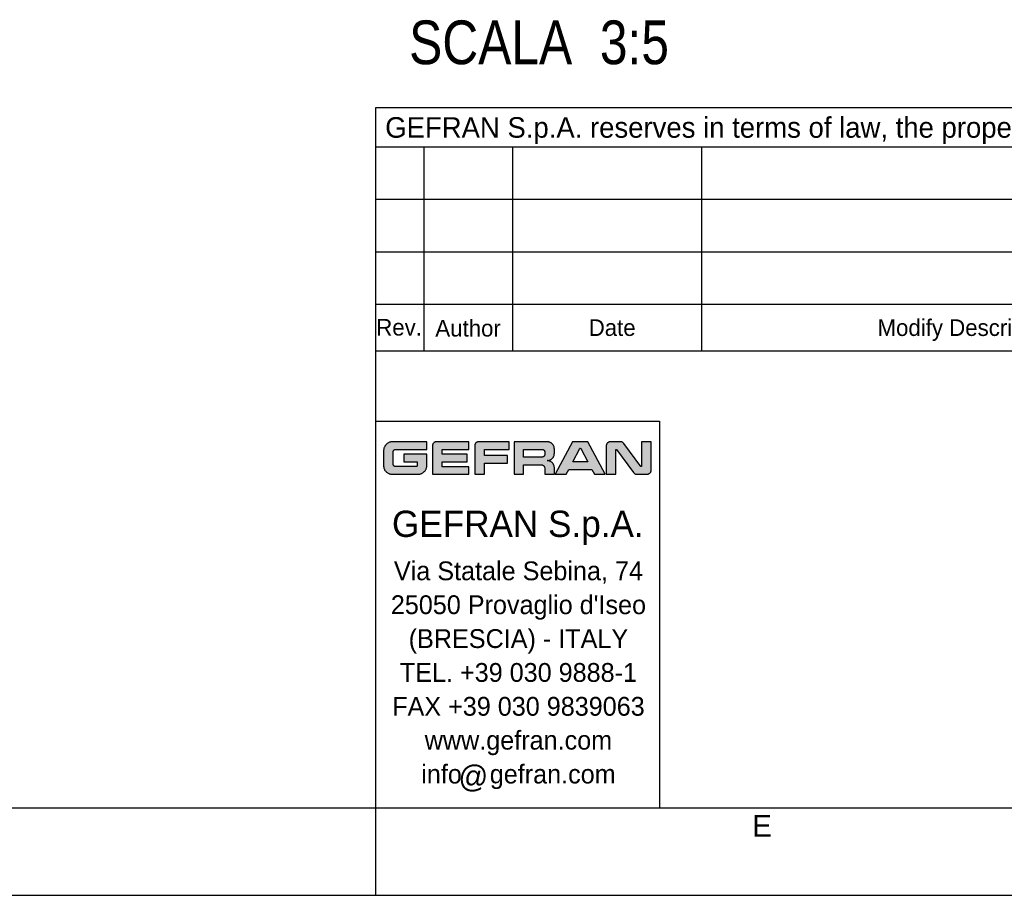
# Model space of a CAD drawing. Header units: millimetres. Extents: x 0 to 594, y 0 to 420.
# Tile 27 of 117: x 343 to 456, y 0 to 100. Entities that reach past the tile are written whole.
import ezdxf

# ---------------------------------------------------------------- set-up
doc = ezdxf.new("R2010")
doc.units = ezdxf.units.MM
doc.header["$LTSCALE"] = 32.67
doc.layers.get('0').update_dxf_attribs({"linetype": 'CONTINUOUS'})
doc.styles.get("Standard").update_dxf_attribs({"font": 'txt', "width": 0.85})
doc.styles.add('TEXTSTYLE_2', font='trium.ttf')
doc.styles.add('TEXTSTYLE_3', font='trium.ttf')
doc.styles.add('TEXTSTYLE_4', font='triumb.ttf')

msp = doc.modelspace()

# ---------------------------------------------------------------- hatches: boundary and pattern name
at = {"linetype": 'CONTINUOUS'}
h = msp.add_hatch(color=2, dxfattribs=at)
h.paths.add_polyline_path([(415.10111, 48.13798), (415.14811, 48.15514), (415.19327, 48.17697), (415.23615, 48.2033), (415.27631, 48.23389), (415.31331, 48.26843), (415.33658, 48.29416), (415.36716, 48.33432), (415.3935, 48.3772), (415.41533, 48.42235), (415.43249, 48.46935), (415.44484, 48.51782), (415.45231, 48.56742), (415.45481, 48.61786), (415.45481, 51.83941), (414.3591, 51.83941), (414.3591, 49.04573), (414.35668, 49.02952), (414.34957, 49.01473), (414.33824, 49.00253), (414.33494, 49.00009), (414.32016, 48.99299), (414.30395, 48.99057), (414.28779, 48.99299), (414.28308, 48.9947), (414.26983, 49.0029), (414.26055, 49.01412), (412.32271, 51.65239), (412.29413, 51.68943), (412.26303, 51.72194), (412.22725, 51.75219), (412.18855, 51.77832), (412.14741, 51.80004), (412.10428, 51.81713), (412.05961, 51.82946), (412.01375, 51.83691), (411.96702, 51.83941), (410.8097, 51.83937), (410.75924, 51.83686), (410.70962, 51.8294), (410.66113, 51.81705), (410.61411, 51.79989), (410.56895, 51.77806), (410.52606, 51.75173), (410.48589, 51.72115), (410.46019, 51.69791), (410.42565, 51.66093), (410.39507, 51.62078), (410.36874, 51.57792), (410.3469, 51.53279), (410.32975, 51.4858), (410.31739, 51.43735), (410.30993, 51.38776), (410.30743, 51.33733), (410.30743, 48.11566), (411.40314, 48.11566), (411.40314, 50.90933), (411.40556, 50.92555), (411.41266, 50.94034), (411.41508, 50.94363), (411.42728, 50.95495), (411.44206, 50.96206), (411.45829, 50.96448), (411.47416, 50.96207), (411.48892, 50.95497), (411.50133, 50.94356), (411.50241, 50.9422), (413.4329, 48.3148), (413.4602, 48.27686), (413.46726, 48.26833), (413.49943, 48.23431), (413.53502, 48.20404), (413.57358, 48.17785), (413.61468, 48.15601), (413.6579, 48.13874), (413.70285, 48.12618), (413.7492, 48.11846), (413.79666, 48.11566), (414.95259, 48.11566), (415.00304, 48.11816), (415.05264, 48.12563)])
h.paths.add_polyline_path([(407.33808, 51.09282), (407.34802, 51.09372), (407.35796, 51.09282), (407.36743, 51.09016), (407.37626, 51.0858), (407.38424, 51.07984), (407.3911, 51.07242), (407.39644, 51.06405), (408.20673, 49.54006), (406.48899, 49.54006), (407.29952, 51.06405), (407.30502, 51.07262), (407.31173, 51.07983), (407.31973, 51.0858), (407.32859, 51.09016)])
h.paths.add_polyline_path([(403.80077, 49.71829), (403.85944, 49.73894), (403.91647, 49.764), (403.97156, 49.79334), (404.02441, 49.82682), (404.0747, 49.86427), (404.12212, 49.90546), (404.15983, 49.94314), (404.20108, 49.99052), (404.23858, 50.04077), (404.27212, 50.09359), (404.30152, 50.14865), (404.32663, 50.20565), (404.34734, 50.2643), (404.36356, 50.32434), (404.37523, 50.38551), (404.38229, 50.44761), (404.38469, 50.51042), (404.38469, 51.00935), (404.38235, 51.0723), (404.37536, 51.13453), (404.36375, 51.19582), (404.34759, 51.25597), (404.32695, 51.31472), (404.30191, 51.3718), (404.2726, 51.42692), (404.23915, 51.47978), (404.20175, 51.53006), (404.16061, 51.57745), (404.12286, 51.61526), (404.07557, 51.65644), (404.02541, 51.69386), (403.97269, 51.72732), (403.91773, 51.75664), (403.86083, 51.78168), (403.80226, 51.80232), (403.7423, 51.81847), (403.68118, 51.83007), (403.61913, 51.83706), (403.55632, 51.83941), (399.7794, 51.83941), (399.7794, 48.1165), (400.87511, 48.1165), (400.87511, 49.21454), (402.85745, 49.21454), (402.9028, 49.21221), (402.94732, 49.20527), (402.99073, 49.19377), (403.0327, 49.17782), (403.07286, 49.15755), (403.1108, 49.13313), (403.1461, 49.10482), (403.17832, 49.07292), (403.18075, 49.07022), (403.20912, 49.03499), (403.23358, 48.99712), (403.25389, 48.95705), (403.26986, 48.9152), (403.28136, 48.87194), (403.28832, 48.8276), (403.29065, 48.78247), (403.29065, 48.1165), (404.38634, 48.1165), (404.38634, 48.8486), (404.384, 48.91129), (404.377, 48.97332), (404.36539, 49.03449), (404.34921, 49.09458), (404.32852, 49.15334), (404.30342, 49.21049), (404.27402, 49.26574), (404.24046, 49.31877), (404.20292, 49.36926), (404.16163, 49.41689), (404.1221, 49.45645), (404.07452, 49.49776), (404.02409, 49.53531), (403.97113, 49.56887), (403.91597, 49.59828), (403.85891, 49.62338), (403.80024, 49.64406), (403.74025, 49.66024), (403.67916, 49.67185), (403.61722, 49.67885), (403.55459, 49.68119), (403.61742, 49.68353), (403.67952, 49.69052), (403.74071, 49.70213)])
h.paths.add_polyline_path([(385.60735, 51.79959), (385.54202, 51.77765), (385.4781, 51.75102), (385.41585, 51.71977), (385.35557, 51.68401), (385.29753, 51.64386), (385.24208, 51.59951), (385.18952, 51.55117), (385.14018, 51.49908), (385.11797, 51.47313), (385.07397, 51.41609), (385.03398, 51.35619), (384.99823, 51.29377), (384.9669, 51.2292), (384.94014, 51.16283), (384.91806, 51.09498), (384.90075, 51.02598), (384.88826, 50.95609), (384.88063, 50.8856), (384.87788, 50.81472), (384.87788, 49.09221), (384.88048, 49.02187), (384.88793, 48.95265), (384.90016, 48.88467), (384.9171, 48.81811), (384.93869, 48.75314), (384.96485, 48.68996), (384.99548, 48.62879), (385.03049, 48.56986), (385.06974, 48.51343), (385.11307, 48.45975), (385.1603, 48.40908), (385.21122, 48.36169), (385.26561, 48.31784), (385.2799, 48.30732), (385.3382, 48.26826), (385.39927, 48.23329), (385.46282, 48.20259), (385.52856, 48.1763), (385.59619, 48.15455), (385.66545, 48.13746), (385.73606, 48.1251), (385.80779, 48.11754), (385.88042, 48.11484), (388.80645, 48.11484), (388.87707, 48.11744), (388.94694, 48.1249), (389.01589, 48.13718), (389.08369, 48.15423), (389.15012, 48.17598), (389.21492, 48.20237), (389.27783, 48.23328), (389.33854, 48.26859), (389.39675, 48.30814), (389.45216, 48.35174), (389.50447, 48.39918), (389.52522, 48.41996), (389.57259, 48.47234), (389.61611, 48.52781), (389.65558, 48.58607), (389.69081, 48.64683), (389.72163, 48.70977), (389.74792, 48.77461), (389.76958, 48.84107), (389.78654, 48.9089), (389.79872, 48.97786), (389.80609, 49.04775), (389.80859, 49.11839), (389.80846, 49.12082), (389.80792, 49.22592), (389.80809, 49.98568), (389.80859, 50.41165), (387.1816, 50.41165), (387.1816, 49.54006), (388.71288, 49.54006), (388.71288, 49.13083), (388.71048, 49.10477), (388.70336, 49.07977), (388.69169, 49.05642), (388.67579, 49.03547), (388.66711, 49.02679), (388.64616, 49.01089), (388.62281, 48.99922), (388.59781, 48.99211), (388.57175, 48.98971), (386.25639, 48.98922), (386.21918, 48.99164), (386.18277, 48.99886), (386.14758, 49.01079), (386.11415, 49.02726), (386.08305, 49.04804), (386.05492, 49.07272), (386.03039, 49.10075), (386.00994, 49.1315), (385.99387, 49.16441), (385.98238, 49.19896), (385.9756, 49.23471), (385.97361, 49.2713), (385.97371, 49.75108), (385.97462, 50.5698), (385.97529, 50.68009), (385.97542, 50.68253), (385.97784, 50.71985), (385.98505, 50.75626), (385.99694, 50.79133), (386.01336, 50.82459), (386.03408, 50.8555), (386.05682, 50.88157), (386.08467, 50.90629), (386.11536, 50.92701), (386.14837, 50.94343), (386.18316, 50.95531), (386.21929, 50.96252), (386.25639, 50.96494), (389.80859, 50.96534), (389.80859, 51.83941), (385.8786, 51.83941), (385.80965, 51.83671), (385.74135, 51.82915), (385.67386, 51.81677)])
h.paths.add_polyline_path([(390.76718, 51.81979), (390.72637, 51.80471), (390.68719, 51.78553), (390.65003, 51.7624), (390.61529, 51.73554), (390.59853, 51.72041), (390.56822, 51.68849), (390.54136, 51.65377), (390.51824, 51.61663), (390.49905, 51.57748), (390.48397, 51.5367), (390.47311, 51.49462), (390.46656, 51.45154), (390.46436, 51.40773), (390.46436, 48.11562), (394.62311, 48.11562), (394.62311, 48.98722), (391.56007, 48.98722), (391.56007, 49.54006), (394.41139, 49.54006), (394.41139, 50.41663), (391.56007, 50.41663), (391.56007, 50.96699), (394.62642, 50.96699), (394.62642, 51.83941), (390.89623, 51.83941), (390.85239, 51.83721), (390.80929, 51.83065)])
h.paths.add_polyline_path([(395.59435, 51.82035), (395.55407, 51.8057), (395.51536, 51.78706), (395.47858, 51.76458), (395.44412, 51.73846), (395.42029, 51.7169), (395.39079, 51.68513), (395.36466, 51.65067), (395.34218, 51.6139), (395.32354, 51.5752), (395.30889, 51.53493), (395.29834, 51.49341), (395.29197, 51.45093), (395.28984, 51.40773), (395.28984, 48.11566), (396.38555, 48.11566), (396.38555, 49.37822), (399.01442, 49.37822), (399.01442, 50.24979), (396.38555, 50.24979), (396.38555, 50.96283), (399.23145, 50.96283), (399.23145, 51.83941), (395.72157, 51.83941), (395.67837, 51.83727), (395.63588, 51.8309)])
h.paths.add_polyline_path([(403.04791, 50.09354), (403.02418, 50.09052), (403.00012, 50.08951), (400.87511, 50.08951), (400.87511, 50.96446), (403.00016, 50.96446), (403.02422, 50.96345), (403.04796, 50.96043), (403.07127, 50.95543), (403.09406, 50.94846), (403.11619, 50.93958), (403.13753, 50.92883), (403.15794, 50.91627), (403.17726, 50.90198), (403.19534, 50.88607), (403.20396, 50.87745), (403.21986, 50.85937), (403.23414, 50.84005), (403.2467, 50.81963), (403.25746, 50.79828), (403.26634, 50.77614), (403.2733, 50.75334), (403.27831, 50.73002), (403.28133, 50.70627), (403.28234, 50.6822), (403.28234, 50.37261), (403.28133, 50.34842), (403.27831, 50.32457), (403.27331, 50.30116), (403.26635, 50.2783), (403.25748, 50.2561), (403.24674, 50.2347), (403.2342, 50.21424), (403.21994, 50.19489), (403.20407, 50.17678), (403.19521, 50.1679), (403.17714, 50.15199), (403.15784, 50.13771), (403.13744, 50.12514), (403.11611, 50.11439), (403.09399, 50.10551), (403.07122, 50.09855)])
h.paths.add_polyline_path([(405.72542, 48.11484), (406.02998, 48.67182), (408.66574, 48.67182), (408.97028, 48.11484), (410.19955, 48.11484), (408.22511, 51.83941), (406.4706, 51.83941), (404.48449, 48.11484)])

# ---------------------------------------------------------------- linework, layer by layer
at = {"color": 2, "linetype": 'CONTINUOUS'}
for p, q in [((384, 90.05248), (570.21398, 90.05248)), ((384, 62.23223), (384, 90.05248)), ((384, 85.55796), (570.21398, 85.55796)), ((389.52166, 62.23223), (389.52166, 85.55796)), ((399.64503, 62.23223), (399.64503, 85.55796)), ((421.22315, 62.23223), (421.22315, 85.55796)), ((384, 79.55334), (477, 79.55334)), ((384, 73.54872), (477, 73.54872)), ((384, 67.5441), (477, 67.5441)), ((385.4781, 51.75102), (385.41585, 51.71977)), ((385.54202, 51.77765), (385.4781, 51.75102)), ((385.60735, 51.79959), (385.54202, 51.77765)), ((385.67386, 51.81677), (385.60735, 51.79959)), ((385.74135, 51.82915), (385.67386, 51.81677)), ((385.80965, 51.83671), (385.74135, 51.82915)), ((385.8786, 51.83941), (385.80965, 51.83671)), ((389.80859, 51.83941), (385.8786, 51.83941)), ((389.80859, 50.96534), (389.80859, 51.83941)), ((390.65003, 51.7624), (390.61529, 51.73554)), ((390.68719, 51.78553), (390.65003, 51.7624)), ((390.72637, 51.80471), (390.68719, 51.78553)), ((390.76718, 51.81979), (390.72637, 51.80471)), ((390.80929, 51.83065), (390.76718, 51.81979)), ((390.85239, 51.83721), (390.80929, 51.83065)), ((390.89623, 51.83941), (390.85239, 51.83721)), ((394.62642, 51.83941), (390.89623, 51.83941)), ((394.62642, 50.96699), (394.62642, 51.83941)), ((395.47858, 51.76458), (395.44412, 51.73846)), ((395.51536, 51.78706), (395.47858, 51.76458)), ((395.55407, 51.8057), (395.51536, 51.78706)), ((395.59435, 51.82035), (395.55407, 51.8057)), ((395.63588, 51.8309), (395.59435, 51.82035)), ((395.67837, 51.83727), (395.63588, 51.8309)), ((395.72157, 51.83941), (395.67837, 51.83727)), ((399.23145, 51.83941), (395.72157, 51.83941)), ((399.23145, 50.96283), (399.23145, 51.83941)), ((403.55632, 51.83941), (399.7794, 51.83941)), ((399.7794, 51.83941), (399.7794, 48.1165)), ((403.61913, 51.83706), (403.55632, 51.83941)), ((403.68118, 51.83007), (403.61913, 51.83706)), ((403.7423, 51.81847), (403.68118, 51.83007)), ((403.80226, 51.80232), (403.7423, 51.81847)), ((403.86083, 51.78168), (403.80226, 51.80232)), ((403.91773, 51.75664), (403.86083, 51.78168)), ((403.97269, 51.72732), (403.91773, 51.75664)), ((406.4706, 51.83941), (404.48449, 48.11484)), ((408.22511, 51.83941), (406.4706, 51.83941)), ((410.19955, 48.11484), (408.22511, 51.83941)), ((410.52606, 51.75173), (410.48589, 51.72115)), ((410.56895, 51.77806), (410.52606, 51.75173)), ((410.61411, 51.79989), (410.56895, 51.77806)), ((410.66113, 51.81705), (410.61411, 51.79989)), ((410.70962, 51.8294), (410.66113, 51.81705)), ((410.75924, 51.83686), (410.70962, 51.8294)), ((410.8097, 51.83937), (410.75924, 51.83686)), ((411.96702, 51.83941), (410.8097, 51.83937)), ((412.01375, 51.83691), (411.96702, 51.83941)), ((412.05961, 51.82946), (412.01375, 51.83691)), ((412.10428, 51.81713), (412.05961, 51.82946)), ((412.14741, 51.80004), (412.10428, 51.81713)), ((412.18855, 51.77832), (412.14741, 51.80004)), ((412.22725, 51.75219), (412.18855, 51.77832)), ((412.26303, 51.72194), (412.22725, 51.75219)), ((415.45481, 51.83941), (414.3591, 51.83941)), ((414.3591, 51.83941), (414.3591, 49.04573)), ((415.45481, 48.61786), (415.45481, 51.83941)), ((384.88063, 50.8856), (384.87788, 50.81472)), ((384.87788, 50.81472), (384.87788, 49.09221)), ((384.88826, 50.95609), (384.88063, 50.8856)), ((384.90075, 51.02598), (384.88826, 50.95609)), ((384.91806, 51.09498), (384.90075, 51.02598)), ((384.94014, 51.16283), (384.91806, 51.09498)), ((384.9669, 51.2292), (384.94014, 51.16283)), ((384.99823, 51.29377), (384.9669, 51.2292)), ((385.03398, 51.35619), (384.99823, 51.29377)), ((385.07397, 51.41609), (385.03398, 51.35619)), ((385.11797, 51.47313), (385.07397, 51.41609)), ((385.14018, 51.49908), (385.11797, 51.47313)), ((385.18952, 51.55117), (385.14018, 51.49908)), ((385.24208, 51.59951), (385.18952, 51.55117)), ((385.29753, 51.64386), (385.24208, 51.59951)), ((385.35557, 51.68401), (385.29753, 51.64386)), ((385.41585, 51.71977), (385.35557, 51.68401)), ((385.97462, 50.5698), (385.97529, 50.68009)), ((385.97529, 50.68009), (385.97542, 50.68253)), ((385.97542, 50.68253), (385.97784, 50.71985)), ((385.97784, 50.71985), (385.98505, 50.75626)), ((385.98505, 50.75626), (385.99694, 50.79133)), ((385.99694, 50.79133), (386.01336, 50.82459)), ((386.01336, 50.82459), (386.03408, 50.8555)), ((386.03408, 50.8555), (386.05682, 50.88157)), ((386.05682, 50.88157), (386.08467, 50.90629)), ((386.08467, 50.90629), (386.11536, 50.92701)), ((386.11536, 50.92701), (386.14837, 50.94343)), ((386.14837, 50.94343), (386.18316, 50.95531)), ((386.18316, 50.95531), (386.21929, 50.96252)), ((386.21929, 50.96252), (386.25639, 50.96494)), ((386.25639, 50.96494), (389.80859, 50.96534)), ((390.46656, 51.45154), (390.46436, 51.40773)), ((390.46436, 51.40773), (390.46436, 48.11562)), ((390.47311, 51.49462), (390.46656, 51.45154)), ((390.48397, 51.5367), (390.47311, 51.49462)), ((390.49905, 51.57748), (390.48397, 51.5367)), ((390.51824, 51.61663), (390.49905, 51.57748)), ((390.54136, 51.65377), (390.51824, 51.61663)), ((390.56822, 51.68849), (390.54136, 51.65377)), ((390.59853, 51.72041), (390.56822, 51.68849)), ((390.61529, 51.73554), (390.59853, 51.72041)), ((391.56007, 50.96699), (394.62642, 50.96699)), ((391.56007, 50.41663), (391.56007, 50.96699)), ((395.29197, 51.45093), (395.28984, 51.40773)), ((395.28984, 51.40773), (395.28984, 48.11566)), ((395.29834, 51.49341), (395.29197, 51.45093)), ((395.30889, 51.53493), (395.29834, 51.49341)), ((395.32354, 51.5752), (395.30889, 51.53493)), ((395.34218, 51.6139), (395.32354, 51.5752)), ((395.36466, 51.65067), (395.34218, 51.6139)), ((395.39079, 51.68513), (395.36466, 51.65067)), ((395.42029, 51.7169), (395.39079, 51.68513)), ((395.44412, 51.73846), (395.42029, 51.7169)), ((396.38555, 50.96283), (399.23145, 50.96283)), ((396.38555, 50.24979), (396.38555, 50.96283)), ((400.87511, 50.96446), (403.00016, 50.96446)), ((400.87511, 50.08951), (400.87511, 50.96446)), ((403.00016, 50.96446), (403.02422, 50.96345)), ((403.02422, 50.96345), (403.04796, 50.96043)), ((403.04796, 50.96043), (403.07127, 50.95543)), ((403.07127, 50.95543), (403.09406, 50.94846)), ((403.09406, 50.94846), (403.11619, 50.93958)), ((403.11619, 50.93958), (403.13753, 50.92883)), ((403.13753, 50.92883), (403.15794, 50.91627)), ((403.15794, 50.91627), (403.17726, 50.90198)), ((403.17726, 50.90198), (403.19534, 50.88607)), ((403.19534, 50.88607), (403.20396, 50.87745)), ((403.20396, 50.87745), (403.21986, 50.85937)), ((403.21986, 50.85937), (403.23414, 50.84005)), ((403.23414, 50.84005), (403.2467, 50.81963)), ((403.2467, 50.81963), (403.25746, 50.79828)), ((403.25746, 50.79828), (403.26634, 50.77614)), ((403.26634, 50.77614), (403.2733, 50.75334)), ((403.2733, 50.75334), (403.27831, 50.73002)), ((403.27831, 50.73002), (403.28133, 50.70627)), ((403.28133, 50.70627), (403.28234, 50.6822)), ((403.28234, 50.6822), (403.28234, 50.37261)), ((404.02541, 51.69386), (403.97269, 51.72732)), ((404.07557, 51.65644), (404.02541, 51.69386)), ((404.12286, 51.61526), (404.07557, 51.65644)), ((404.16061, 51.57745), (404.12286, 51.61526)), ((404.20175, 51.53006), (404.16061, 51.57745)), ((404.23915, 51.47978), (404.20175, 51.53006)), ((404.2726, 51.42692), (404.23915, 51.47978)), ((404.30191, 51.3718), (404.2726, 51.42692)), ((404.32695, 51.31472), (404.30191, 51.3718)), ((404.34759, 51.25597), (404.32695, 51.31472)), ((404.36375, 51.19582), (404.34759, 51.25597)), ((404.37536, 51.13453), (404.36375, 51.19582)), ((404.38235, 51.0723), (404.37536, 51.13453)), ((404.38469, 51.00935), (404.38235, 51.0723)), ((404.38469, 50.51042), (404.38469, 51.00935)), ((406.48899, 49.54006), (407.29952, 51.06405)), ((407.29952, 51.06405), (407.30502, 51.07262)), ((407.30502, 51.07262), (407.31173, 51.07983)), ((407.31173, 51.07983), (407.31973, 51.0858)), ((407.31973, 51.0858), (407.32859, 51.09016)), ((407.32859, 51.09016), (407.33808, 51.09282)), ((407.33808, 51.09282), (407.34802, 51.09372)), ((407.34802, 51.09372), (407.35796, 51.09282)), ((407.35796, 51.09282), (407.36743, 51.09016)), ((407.36743, 51.09016), (407.37626, 51.0858)), ((407.37626, 51.0858), (407.38424, 51.07984)), ((407.38424, 51.07984), (407.3911, 51.07242)), ((407.3911, 51.07242), (407.39644, 51.06405)), ((407.39644, 51.06405), (408.20673, 49.54006)), ((410.30993, 51.38776), (410.30743, 51.33733)), ((410.30743, 51.33733), (410.30743, 48.11566)), ((410.31739, 51.43735), (410.30993, 51.38776)), ((410.32975, 51.4858), (410.31739, 51.43735)), ((410.3469, 51.53279), (410.32975, 51.4858)), ((410.36874, 51.57792), (410.3469, 51.53279)), ((410.39507, 51.62078), (410.36874, 51.57792)), ((410.42565, 51.66093), (410.39507, 51.62078)), ((410.46019, 51.69791), (410.42565, 51.66093)), ((410.48589, 51.72115), (410.46019, 51.69791)), ((411.40314, 50.90933), (411.40556, 50.92555)), ((411.40314, 48.11566), (411.40314, 50.90933)), ((411.40556, 50.92555), (411.41266, 50.94034)), ((411.41266, 50.94034), (411.41508, 50.94363)), ((411.41508, 50.94363), (411.42728, 50.95495)), ((411.42728, 50.95495), (411.44206, 50.96206)), ((411.44206, 50.96206), (411.45829, 50.96448)), ((411.45829, 50.96448), (411.47416, 50.96207)), ((411.47416, 50.96207), (411.48892, 50.95497)), ((411.48892, 50.95497), (411.50133, 50.94356)), ((411.50133, 50.94356), (411.50241, 50.9422)), ((411.50241, 50.9422), (413.4329, 48.3148)), ((412.29413, 51.68943), (412.26303, 51.72194)), ((412.32271, 51.65239), (412.29413, 51.68943)), ((414.26055, 49.01412), (412.32271, 51.65239)), ((385.97361, 49.2713), (385.97371, 49.75108)), ((385.97371, 49.75108), (385.97462, 50.5698)), ((389.80859, 50.41165), (387.1816, 50.41165)), ((387.1816, 50.41165), (387.1816, 49.54006)), ((387.1816, 49.54006), (388.71288, 49.54006)), ((388.71288, 49.54006), (388.71288, 49.13083)), ((389.80792, 49.22592), (389.80809, 49.98568)), ((389.80809, 49.98568), (389.80859, 50.41165)), ((394.41139, 50.41663), (391.56007, 50.41663)), ((391.56007, 49.54006), (394.41139, 49.54006)), ((391.56007, 48.98722), (391.56007, 49.54006)), ((394.41139, 49.54006), (394.41139, 50.41663)), ((399.01442, 50.24979), (396.38555, 50.24979)), ((399.01442, 49.37822), (399.01442, 50.24979)), ((403.00012, 50.08951), (400.87511, 50.08951)), ((403.02418, 50.09052), (403.00012, 50.08951)), ((403.04791, 50.09354), (403.02418, 50.09052)), ((403.07122, 50.09855), (403.04791, 50.09354)), ((403.09399, 50.10551), (403.07122, 50.09855)), ((403.11611, 50.11439), (403.09399, 50.10551)), ((403.13744, 50.12514), (403.11611, 50.11439)), ((403.15784, 50.13771), (403.13744, 50.12514)), ((403.17714, 50.15199), (403.15784, 50.13771)), ((403.19521, 50.1679), (403.17714, 50.15199)), ((403.20407, 50.17678), (403.19521, 50.1679)), ((403.21994, 50.19489), (403.20407, 50.17678)), ((403.2342, 50.21424), (403.21994, 50.19489)), ((403.24674, 50.2347), (403.2342, 50.21424)), ((403.25748, 50.2561), (403.24674, 50.2347)), ((403.26635, 50.2783), (403.25748, 50.2561)), ((403.27331, 50.30116), (403.26635, 50.2783)), ((403.27831, 50.32457), (403.27331, 50.30116)), ((403.28133, 50.34842), (403.27831, 50.32457)), ((403.28234, 50.37261), (403.28133, 50.34842)), ((403.55459, 49.68119), (403.61742, 49.68353)), ((403.61722, 49.67885), (403.55459, 49.68119)), ((403.67916, 49.67185), (403.61722, 49.67885)), ((403.61742, 49.68353), (403.67952, 49.69052)), ((403.74025, 49.66024), (403.67916, 49.67185)), ((403.67952, 49.69052), (403.74071, 49.70213)), ((403.80024, 49.64406), (403.74025, 49.66024)), ((403.74071, 49.70213), (403.80077, 49.71829)), ((403.85891, 49.62338), (403.80024, 49.64406)), ((403.80077, 49.71829), (403.85944, 49.73894)), ((403.91597, 49.59828), (403.85891, 49.62338)), ((403.85944, 49.73894), (403.91647, 49.764)), ((403.97113, 49.56887), (403.91597, 49.59828)), ((403.91647, 49.764), (403.97156, 49.79334)), ((404.02409, 49.53531), (403.97113, 49.56887)), ((403.97156, 49.79334), (404.02441, 49.82682)), ((404.07452, 49.49776), (404.02409, 49.53531)), ((404.02441, 49.82682), (404.0747, 49.86427)), ((404.0747, 49.86427), (404.12212, 49.90546)), ((404.12212, 49.90546), (404.15983, 49.94314)), ((404.15983, 49.94314), (404.20108, 49.99052)), ((404.20108, 49.99052), (404.23858, 50.04077)), ((404.23858, 50.04077), (404.27212, 50.09359)), ((404.27212, 50.09359), (404.30152, 50.14865)), ((404.30152, 50.14865), (404.32663, 50.20565)), ((404.32663, 50.20565), (404.34734, 50.2643)), ((404.34734, 50.2643), (404.36356, 50.32434)), ((404.36356, 50.32434), (404.37523, 50.38551)), ((404.37523, 50.38551), (404.38229, 50.44761)), ((404.38229, 50.44761), (404.38469, 50.51042)), ((408.20673, 49.54006), (406.48899, 49.54006)), ((384.87788, 49.09221), (384.88048, 49.02187)), ((384.88048, 49.02187), (384.88793, 48.95265)), ((384.88793, 48.95265), (384.90016, 48.88467)), ((384.90016, 48.88467), (384.9171, 48.81811)), ((384.9171, 48.81811), (384.93869, 48.75314)), ((384.93869, 48.75314), (384.96485, 48.68996)), ((384.96485, 48.68996), (384.99548, 48.62879)), ((384.99548, 48.62879), (385.03049, 48.56986)), ((385.03049, 48.56986), (385.06974, 48.51343)), ((385.06974, 48.51343), (385.11307, 48.45975)), ((385.11307, 48.45975), (385.1603, 48.40908)), ((385.1603, 48.40908), (385.21122, 48.36169)), ((385.9756, 49.23471), (385.97361, 49.2713)), ((385.98238, 49.19896), (385.9756, 49.23471)), ((385.99387, 49.16441), (385.98238, 49.19896)), ((386.00994, 49.1315), (385.99387, 49.16441)), ((386.03039, 49.10075), (386.00994, 49.1315)), ((386.05492, 49.07272), (386.03039, 49.10075)), ((386.08305, 49.04804), (386.05492, 49.07272)), ((386.11415, 49.02726), (386.08305, 49.04804)), ((386.14758, 49.01079), (386.11415, 49.02726)), ((386.18277, 48.99886), (386.14758, 49.01079)), ((386.21918, 48.99164), (386.18277, 48.99886)), ((386.25639, 48.98922), (386.21918, 48.99164)), ((388.57175, 48.98971), (386.25639, 48.98922)), ((388.59781, 48.99211), (388.57175, 48.98971)), ((388.62281, 48.99922), (388.59781, 48.99211)), ((388.64616, 49.01089), (388.62281, 48.99922)), ((388.66711, 49.02679), (388.64616, 49.01089)), ((388.67579, 49.03547), (388.66711, 49.02679)), ((388.69169, 49.05642), (388.67579, 49.03547)), ((388.70336, 49.07977), (388.69169, 49.05642)), ((388.71048, 49.10477), (388.70336, 49.07977)), ((388.71288, 49.13083), (388.71048, 49.10477)), ((389.45216, 48.35174), (389.50447, 48.39918)), ((389.50447, 48.39918), (389.52522, 48.41996)), ((389.52522, 48.41996), (389.57259, 48.47234)), ((389.57259, 48.47234), (389.61611, 48.52781)), ((389.61611, 48.52781), (389.65558, 48.58607)), ((389.65558, 48.58607), (389.69081, 48.64683)), ((389.69081, 48.64683), (389.72163, 48.70977)), ((389.72163, 48.70977), (389.74792, 48.77461)), ((389.74792, 48.77461), (389.76958, 48.84107)), ((389.76958, 48.84107), (389.78654, 48.9089)), ((389.78654, 48.9089), (389.79872, 48.97786)), ((389.79872, 48.97786), (389.80609, 49.04775)), ((389.80609, 49.04775), (389.80859, 49.11839)), ((389.80846, 49.12082), (389.80792, 49.22592)), ((389.80859, 49.11839), (389.80846, 49.12082)), ((394.62311, 48.98722), (391.56007, 48.98722)), ((394.62311, 48.11562), (394.62311, 48.98722)), ((396.38555, 49.37822), (399.01442, 49.37822)), ((396.38555, 48.11566), (396.38555, 49.37822)), ((400.87511, 49.21454), (402.85745, 49.21454)), ((400.87511, 48.1165), (400.87511, 49.21454)), ((402.85745, 49.21454), (402.9028, 49.21221)), ((402.9028, 49.21221), (402.94732, 49.20527)), ((402.94732, 49.20527), (402.99073, 49.19377)), ((402.99073, 49.19377), (403.0327, 49.17782)), ((403.0327, 49.17782), (403.07286, 49.15755)), ((403.07286, 49.15755), (403.1108, 49.13313)), ((403.1108, 49.13313), (403.1461, 49.10482)), ((403.1461, 49.10482), (403.17832, 49.07292)), ((403.17832, 49.07292), (403.18075, 49.07022)), ((403.18075, 49.07022), (403.20912, 49.03499)), ((403.20912, 49.03499), (403.23358, 48.99712)), ((403.23358, 48.99712), (403.25389, 48.95705)), ((403.25389, 48.95705), (403.26986, 48.9152)), ((403.26986, 48.9152), (403.28136, 48.87194)), ((403.28136, 48.87194), (403.28832, 48.8276)), ((403.28832, 48.8276), (403.29065, 48.78247)), ((403.29065, 48.78247), (403.29065, 48.1165)), ((404.1221, 49.45645), (404.07452, 49.49776)), ((404.16163, 49.41689), (404.1221, 49.45645)), ((404.20292, 49.36926), (404.16163, 49.41689)), ((404.24046, 49.31877), (404.20292, 49.36926)), ((404.27402, 49.26574), (404.24046, 49.31877)), ((404.30342, 49.21049), (404.27402, 49.26574)), ((404.32852, 49.15334), (404.30342, 49.21049)), ((404.34921, 49.09458), (404.32852, 49.15334)), ((404.36539, 49.03449), (404.34921, 49.09458)), ((404.377, 48.97332), (404.36539, 49.03449)), ((404.384, 48.91129), (404.377, 48.97332)), ((404.38634, 48.8486), (404.384, 48.91129)), ((404.38634, 48.1165), (404.38634, 48.8486)), ((405.72542, 48.11484), (406.02998, 48.67182)), ((406.02998, 48.67182), (408.66574, 48.67182)), ((408.66574, 48.67182), (408.97028, 48.11484)), ((414.26983, 49.0029), (414.26055, 49.01412)), ((414.28308, 48.9947), (414.26983, 49.0029)), ((414.28779, 48.99299), (414.28308, 48.9947)), ((414.30395, 48.99057), (414.28779, 48.99299)), ((414.32016, 48.99299), (414.30395, 48.99057)), ((414.33494, 49.00009), (414.32016, 48.99299)), ((414.33824, 49.00253), (414.33494, 49.00009)), ((414.34957, 49.01473), (414.33824, 49.00253)), ((414.35668, 49.02952), (414.34957, 49.01473)), ((414.3591, 49.04573), (414.35668, 49.02952)), ((415.36716, 48.33432), (415.3935, 48.3772)), ((415.3935, 48.3772), (415.41533, 48.42235)), ((415.41533, 48.42235), (415.43249, 48.46935)), ((415.43249, 48.46935), (415.44484, 48.51782)), ((415.44484, 48.51782), (415.45231, 48.56742)), ((415.45231, 48.56742), (415.45481, 48.61786)), ((385.21122, 48.36169), (385.26561, 48.31784)), ((385.26561, 48.31784), (385.2799, 48.30732)), ((385.2799, 48.30732), (385.3382, 48.26826)), ((385.3382, 48.26826), (385.39927, 48.23329)), ((385.39927, 48.23329), (385.46282, 48.20259)), ((385.46282, 48.20259), (385.52856, 48.1763)), ((385.52856, 48.1763), (385.59619, 48.15455)), ((385.59619, 48.15455), (385.66545, 48.13746)), ((385.66545, 48.13746), (385.73606, 48.1251)), ((385.73606, 48.1251), (385.80779, 48.11754)), ((385.80779, 48.11754), (385.88042, 48.11484)), ((385.88042, 48.11484), (388.80645, 48.11484)), ((388.80645, 48.11484), (388.87707, 48.11744)), ((388.87707, 48.11744), (388.94694, 48.1249)), ((388.94694, 48.1249), (389.01589, 48.13718)), ((389.01589, 48.13718), (389.08369, 48.15423)), ((389.08369, 48.15423), (389.15012, 48.17598)), ((389.15012, 48.17598), (389.21492, 48.20237)), ((389.21492, 48.20237), (389.27783, 48.23328)), ((389.27783, 48.23328), (389.33854, 48.26859)), ((389.33854, 48.26859), (389.39675, 48.30814)), ((389.39675, 48.30814), (389.45216, 48.35174)), ((390.46436, 48.11562), (394.62311, 48.11562)), ((395.28984, 48.11566), (396.38555, 48.11566)), ((399.7794, 48.1165), (400.87511, 48.1165)), ((403.29065, 48.1165), (404.38634, 48.1165)), ((404.48449, 48.11484), (405.72542, 48.11484)), ((408.97028, 48.11484), (410.19955, 48.11484)), ((410.30743, 48.11566), (411.40314, 48.11566)), ((413.4329, 48.3148), (413.4602, 48.27686)), ((413.4602, 48.27686), (413.46726, 48.26833)), ((413.46726, 48.26833), (413.49943, 48.23431)), ((413.49943, 48.23431), (413.53502, 48.20404)), ((413.53502, 48.20404), (413.57358, 48.17785)), ((413.57358, 48.17785), (413.61468, 48.15601)), ((413.61468, 48.15601), (413.6579, 48.13874)), ((413.6579, 48.13874), (413.70285, 48.12618)), ((413.70285, 48.12618), (413.7492, 48.11846)), ((413.7492, 48.11846), (413.79666, 48.11566)), ((413.79666, 48.11566), (414.95259, 48.11566)), ((414.95259, 48.11566), (415.00304, 48.11816)), ((415.00304, 48.11816), (415.05264, 48.12563)), ((415.05264, 48.12563), (415.10111, 48.13798)), ((415.10111, 48.13798), (415.14811, 48.15514)), ((415.14811, 48.15514), (415.19327, 48.17697)), ((415.19327, 48.17697), (415.23615, 48.2033)), ((415.23615, 48.2033), (415.27631, 48.23389)), ((415.27631, 48.23389), (415.31331, 48.26843)), ((415.31331, 48.26843), (415.33658, 48.29416)), ((415.33658, 48.29416), (415.36716, 48.33432)), ((0, 0), (594, 0))]:
    msp.add_line(p, q, dxfattribs=at)
at = {"color": 7, "linetype": 'CONTINUOUS'}
for p, q in [((384, 62.23223), (570.21398, 62.23223)), ((384, 0), (384, 62.23223)), ((384, 54.18726), (416.38069, 54.18726)), ((416.38069, 54.18726), (416.41272, 10)), ((20, 10), (570.21398, 10))]:
    msp.add_line(p, q, dxfattribs=at)

# ---------------------------------------------------------------- texts
at = {"color": 2, "linetype": 'CONTINUOUS', "insert": (417.48475, 99.98464), "char_height": 5, "width": 56.4285714, "attachment_point": 3, "line_spacing_factor": 0.9}
msp.add_mtext('SCALA  3:5', dxfattribs=at)
at = {"color": 2, "linetype": 'CONTINUOUS'}
for s, insert, char_height, width, attachment_point, line_spacing_factor, style in [('GEFRAN S.p.A. reserves in terms of law, the property in the following drawing: no copy to third parties without authorization', (385.05645, 88.93256), 2.35, 182.6385185, 1, 0.9, 'TEXTSTYLE_2'), ('Rev.', (384.03325, 65.86835), 1.9, 5.4537037, 1, 0.9, 'TEXTSTYLE_2'), ('Author', (390.78464, 65.76386), 1.9, 7.9237037, 1, 0.9, 'TEXTSTYLE_2'), ('Date', (408.30832, 65.82845), 1.9, 5.5944444, 1, 0.9, 'TEXTSTYLE_2'), ('Modify Description', (441.30739, 65.82692), 1.9, 22.1877778, 1, 0.9, 'TEXTSTYLE_2'), ('GEFRAN S.p.A.', (400.21025, 43.96002), 3, 31.1444444, 2, 0.9, 'TEXTSTYLE_4'), ("Via Statale Sebina, 74\\P25050 Provaglio d'Iseo\\P(BRESCIA) - ITALY\\PTEL. +39 030 9888-1\\PFAX +39 030 9839063\\Pwww.gefran.com\\Pinfo    gefran.com", (400.28133, 38.15764), 2.15, 31.182963, 2, 1.08, 'TEXTSTYLE_3'), ('@', (393.42857, 14.84516), 2.5, 3.4537037, 1, 0.9, 'TEXTSTYLE_2'), ('E', (428.12132, 9.19691), 2.5, 2.3055556, 2, 0.9, 'TEXTSTYLE_2')]:
    msp.add_mtext(s, dxfattribs=dict(at, insert=insert, char_height=char_height, width=width, attachment_point=attachment_point, line_spacing_factor=line_spacing_factor, style=style))

doc.saveas('drawing.dxf')
